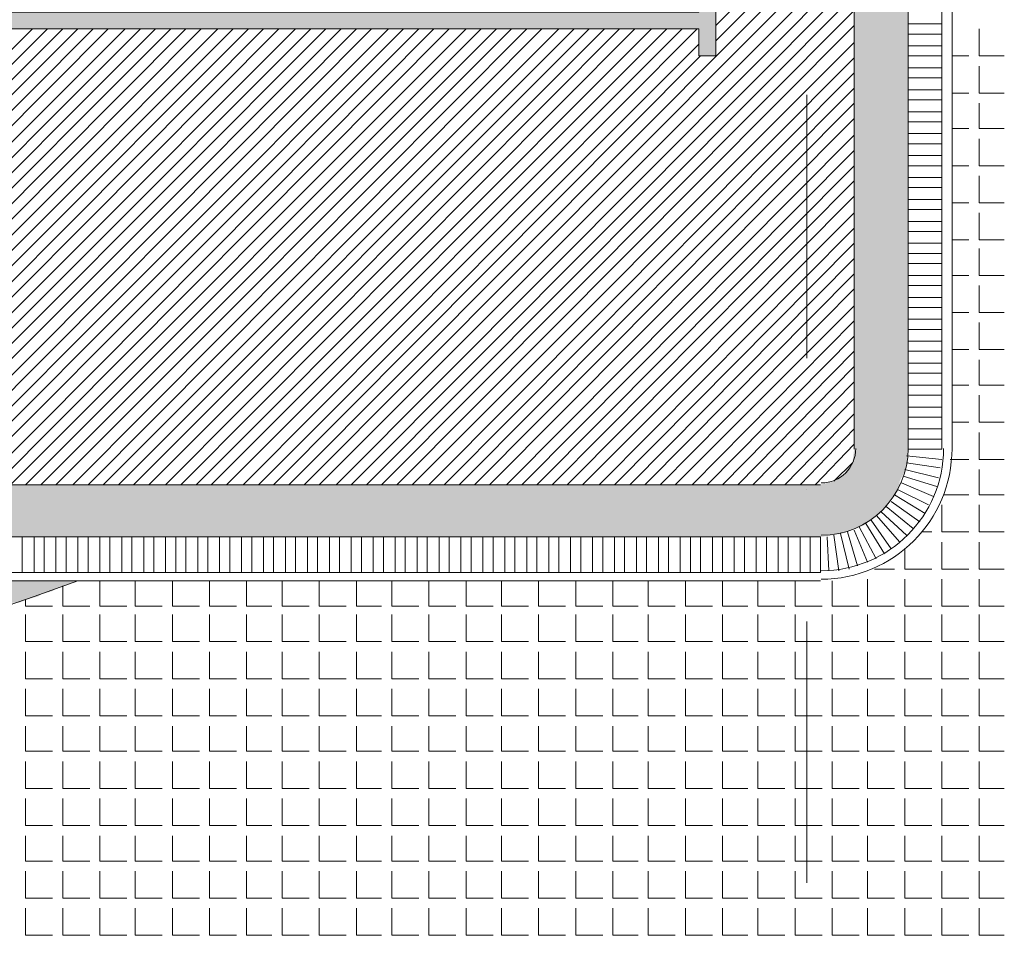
# Model space of a CAD drawing. Header units: metres. Extents: x 5.7 to 89.8, y 4 to 63.5.
# Tile 51 of 74: x 46.7 to 52.4, y 33.1 to 38.3. Entities that reach past the tile are written whole.
import ezdxf

# ---------------------------------------------------------------- set-up
doc = ezdxf.new("R2010")
doc.units = ezdxf.units.M
doc.header["$MEASUREMENT"] = 0
for name, color, linetype in [('PDF12_ax', 7, 'Continuous'), ('PDF12_hatch-plan', 7, 'Continuous'), ('PDF12_line-estakhr', 7, 'Continuous')]:
    doc.layers.add(name, color=color, linetype=linetype)

msp = doc.modelspace()

# ---------------------------------------------------------------- linework, layer by layer
at = {"layer": 'PDF12_ax', "lineweight": 9}
for points in [[(51.2412, 37.9052), (51.2412, 36.4027)], [(51.2412, 35.6515), (51.2412, 35.6515)], [(51.2412, 34.9003), (51.2412, 33.4074)]]:
    msp.add_lwpolyline(points, dxfattribs=at)
at = {"layer": 'PDF12_hatch-plan', "lineweight": 18}
for points in [[(50.7211, 38.3001), (51.5109, 39.0898)], [(50.7211, 38.2134), (51.5109, 39.0031)], [(48.2844, 35.6804), (51.5109, 38.9165)], [(48.3711, 35.6804), (51.5109, 38.8298)], [(48.4578, 35.6804), (51.5109, 38.7335)], [(48.5541, 35.6804), (51.5109, 38.6468)], [(48.6408, 35.6804), (51.5109, 38.5601)], [(48.7275, 35.6804), (51.5109, 38.4734)], [(48.8141, 35.6804), (51.5109, 38.3868)], [(44.22, 35.6804), (46.8205, 38.2808)], [(44.3067, 35.6804), (46.9072, 38.2808)], [(44.3934, 35.6804), (46.9938, 38.2808)], [(44.4801, 35.6804), (47.0805, 38.2808)], [(44.5764, 35.6804), (47.1672, 38.2808)], [(44.6631, 35.6804), (47.2539, 38.2808)], [(44.7498, 35.6804), (47.3502, 38.2808)], [(44.8364, 35.6804), (47.4369, 38.2808)], [(44.9231, 35.6804), (47.5236, 38.2808)], [(45.0098, 35.6804), (47.6102, 38.2808)], [(45.1061, 35.6804), (47.6969, 38.2808)], [(45.1928, 35.6804), (47.7836, 38.2808)], [(45.2795, 35.6804), (47.8799, 38.2808)], [(45.3662, 35.6804), (47.9666, 38.2808)], [(45.4528, 35.6804), (48.0533, 38.2808)], [(45.5492, 35.6804), (48.1399, 38.2808)], [(45.6358, 35.6804), (48.2266, 38.2808)], [(45.7225, 35.6804), (48.3229, 38.2808)], [(45.8092, 35.6804), (48.4096, 38.2808)], [(45.8959, 35.6804), (48.4963, 38.2808)], [(45.9826, 35.6804), (48.583, 38.2808)], [(46.0789, 35.6804), (48.6697, 38.2808)], [(46.1656, 35.6804), (48.7563, 38.2808)], [(46.2522, 35.6804), (48.8527, 38.2808)], [(46.3389, 35.6804), (48.9393, 38.2808)], [(46.4256, 35.6804), (49.026, 38.2808)], [(46.5219, 35.6804), (49.1127, 38.2808)], [(46.6086, 35.6804), (49.1994, 38.2808)], [(46.6953, 35.6804), (49.2957, 38.2808)], [(46.7819, 35.6804), (49.3824, 38.2808)], [(46.8686, 35.6804), (49.4691, 38.2808)], [(46.9553, 35.6804), (49.5557, 38.2808)], [(47.0516, 35.6804), (49.6424, 38.2808)], [(47.1383, 35.6804), (49.7291, 38.2808)], [(47.225, 35.6804), (49.8254, 38.2808)], [(47.3117, 35.6804), (49.9121, 38.2808)], [(47.3983, 35.6804), (49.9988, 38.2808)], [(47.485, 35.6804), (50.0855, 38.2808)], [(47.5813, 35.6804), (50.1721, 38.2808)], [(47.668, 35.6804), (50.2588, 38.2808)], [(47.7547, 35.6804), (50.3551, 38.2808)], [(47.8414, 35.6804), (50.4418, 38.2808)], [(47.9281, 35.6804), (50.5285, 38.2808)], [(48.0244, 35.6804), (50.6152, 38.2808)], [(48.9008, 35.6804), (51.5109, 38.3001)], [(52.0117, 38.3097), (51.8191, 38.3097)], [(52.2236, 38.2808), (52.2236, 38.1267), (52.368, 38.1267)], [(52.0117, 38.2519), (51.8191, 38.2519)], [(48.1111, 35.6804), (50.6248, 38.1941)], [(48.9875, 35.6804), (51.5109, 38.2038)], [(52.0117, 38.1845), (51.8191, 38.1845)], [(48.1977, 35.6804), (50.6344, 38.1267)], [(49.0838, 35.6804), (51.5109, 38.1171)], [(52.0117, 38.1267), (51.8191, 38.1267)], [(52.0695, 38.1267), (52.1658, 38.1267)], [(52.0117, 38.0593), (51.8191, 38.0593)], [(52.2236, 38.0689), (52.2236, 37.9148), (52.368, 37.9148)], [(49.1705, 35.6804), (51.5109, 38.0304)], [(52.0117, 38.0015), (51.8191, 38.0015)], [(49.2572, 35.6804), (51.5109, 37.9437)], [(52.0117, 37.9341), (51.8191, 37.9341)], [(52.0695, 37.9148), (52.1658, 37.9148)], [(49.3438, 35.6804), (51.5109, 37.857)], [(52.0117, 37.8763), (51.8191, 37.8763)], [(52.2236, 37.857), (52.2236, 37.7126), (52.368, 37.7126)], [(49.4305, 35.6804), (51.5109, 37.7704)], [(52.0117, 37.8089), (51.8191, 37.8089)], [(52.0117, 37.7511), (51.8191, 37.7511)], [(52.0695, 37.7126), (52.1658, 37.7126)], [(49.5268, 35.6804), (51.5109, 37.674)], [(52.0117, 37.6837), (51.8191, 37.6837)], [(52.2236, 37.6548), (52.2236, 37.5007), (52.368, 37.5007)], [(52.0117, 37.6259), (51.8191, 37.6259)], [(49.6135, 35.6804), (51.5109, 37.5874)], [(52.0117, 37.5585), (51.8191, 37.5585)], [(49.7002, 35.6804), (51.5109, 37.5007)], [(52.0117, 37.5007), (51.8191, 37.5007)], [(52.0695, 37.5007), (52.1658, 37.5007)], [(52.0117, 37.4333), (51.8191, 37.4333)], [(52.2236, 37.4429), (52.2236, 37.2888), (52.368, 37.2888)], [(49.7869, 35.6804), (51.5109, 37.414)], [(52.0117, 37.3755), (51.8191, 37.3755)], [(49.8736, 35.6804), (51.5109, 37.3273)], [(52.0117, 37.3081), (51.8191, 37.3081)], [(52.0695, 37.2888), (52.1658, 37.2888)], [(49.9602, 35.6804), (51.5109, 37.231)], [(52.0117, 37.2503), (51.8191, 37.2503)], [(52.2236, 37.231), (52.2236, 37.0769), (52.368, 37.0769)], [(52.0117, 37.1829), (51.8191, 37.1829)], [(50.0566, 35.6804), (51.5109, 37.1443)], [(52.0117, 37.1251), (51.8191, 37.1251)], [(50.1432, 35.6804), (51.5109, 37.0576)], [(52.0117, 37.0576), (51.8191, 37.0576)], [(52.0695, 37.0769), (52.1658, 37.0769)], [(52.0117, 36.9999), (51.8191, 36.9999)], [(52.2236, 37.0288), (52.2236, 36.8747), (52.368, 36.8747)], [(50.2299, 35.6804), (51.5109, 36.971)], [(52.0117, 36.9421), (51.8191, 36.9421)], [(50.3166, 35.6804), (51.5109, 36.8843)], [(52.0117, 36.8747), (51.8191, 36.8747)], [(52.0695, 36.8747), (52.1658, 36.8747)], [(52.0117, 36.8169), (51.8191, 36.8169)], [(52.2236, 36.8169), (52.2236, 36.6628), (52.368, 36.6628)], [(50.4033, 35.6804), (51.5109, 36.7976)], [(50.49, 35.6804), (51.5109, 36.7013)], [(52.0117, 36.7494), (51.8191, 36.7494)], [(52.0117, 36.6917), (51.8191, 36.6917)], [(52.0695, 36.6628), (52.1658, 36.6628)], [(50.5863, 35.6804), (51.5109, 36.6146)], [(52.0117, 36.6242), (51.8191, 36.6242)], [(52.2236, 36.605), (52.2236, 36.4509), (52.368, 36.4509)], [(52.0117, 36.5665), (51.8191, 36.5665)], [(50.673, 35.6804), (51.5109, 36.5279)], [(52.0117, 36.499), (51.8191, 36.499)], [(50.7596, 35.6804), (51.5109, 36.4413)], [(52.0117, 36.4413), (51.8191, 36.4413)], [(52.0695, 36.4509), (52.1658, 36.4509)], [(52.0117, 36.3738), (51.8191, 36.3738)], [(52.2236, 36.3931), (52.2236, 36.2486), (52.368, 36.2486)], [(50.8463, 35.6804), (51.5109, 36.3546)], [(52.0117, 36.316), (51.8191, 36.316)], [(50.933, 35.6804), (51.5109, 36.2679)], [(52.0117, 36.2486), (51.8191, 36.2486)], [(52.0695, 36.2486), (52.1658, 36.2486)], [(51.0293, 35.6804), (51.5109, 36.1716)], [(52.0117, 36.1908), (51.8191, 36.1908)], [(52.2236, 36.1908), (52.2236, 36.0367), (52.368, 36.0367)], [(51.116, 35.6804), (51.5109, 36.0849)], [(52.0117, 36.1234), (51.8191, 36.1234)], [(52.0117, 36.0656), (51.8191, 36.0656)], [(52.0695, 36.0367), (52.1658, 36.0367)], [(51.2027, 35.6804), (51.5109, 35.9982)], [(52.0117, 35.9982), (51.8191, 35.9982)], [(52.2236, 35.979), (52.2236, 35.8249), (52.368, 35.8249)], [(51.2894, 35.6804), (51.5109, 35.9115)], [(52.0117, 35.9404), (51.8191, 35.9404)], [(51.8191, 35.8826), (52.0117, 35.8826)], [(51.3953, 35.6996), (51.5012, 35.8056)], [(52.0117, 35.8249), (51.8094, 35.8441)], [(52.0021, 35.7767), (51.8094, 35.8056)], [(52.0598, 35.8249), (52.1658, 35.8249)], [(51.9924, 35.7189), (51.7998, 35.7671)], [(52.2236, 35.7671), (52.2236, 35.6226), (52.368, 35.6226)], [(51.9635, 35.613), (51.7805, 35.69)], [(51.9828, 35.6708), (51.7902, 35.7285)], [(51.9346, 35.5648), (51.7613, 35.6515)], [(51.8865, 35.4685), (51.7228, 35.5841)], [(51.9154, 35.5167), (51.742, 35.6226)], [(52.0213, 35.6226), (52.1658, 35.6226)], [(51.8094, 35.3914), (51.665, 35.5263)], [(51.848, 35.43), (51.6939, 35.5552)], [(52.0117, 35.5648), (52.0117, 35.4107), (52.1658, 35.4107)], [(52.2236, 35.5648), (52.2236, 35.4107), (52.368, 35.4107)], [(51.7228, 35.3144), (51.6072, 35.4781)], [(51.7709, 35.3529), (51.6361, 35.507)], [(51.5301, 35.2181), (51.4723, 35.4107)], [(51.5879, 35.2374), (51.5109, 35.4203)], [(51.6361, 35.2566), (51.5398, 35.4396)], [(51.6842, 35.2855), (51.5783, 35.4589)], [(51.8961, 35.4107), (51.9539, 35.4107)], [(46.7627, 35.1796), (46.7627, 35.3818)], [(46.8301, 35.1796), (46.8301, 35.3818)], [(46.8879, 35.1796), (46.8879, 35.3818)], [(46.9553, 35.1796), (46.9553, 35.3818)], [(47.0131, 35.1796), (47.0131, 35.3818)], [(47.0805, 35.1796), (47.0805, 35.3818)], [(47.1383, 35.1796), (47.1383, 35.3818)], [(47.2057, 35.1796), (47.2057, 35.3818)], [(47.2635, 35.1796), (47.2635, 35.3818)], [(47.3309, 35.1796), (47.3309, 35.3818)], [(47.3887, 35.1796), (47.3887, 35.3818)], [(47.4561, 35.1796), (47.4561, 35.3818)], [(47.5139, 35.1796), (47.5139, 35.3818)], [(47.5813, 35.1796), (47.5813, 35.3818)], [(47.6391, 35.1796), (47.6391, 35.3818)], [(47.6969, 35.1796), (47.6969, 35.3818)], [(47.7643, 35.1796), (47.7643, 35.3818)], [(47.8221, 35.1796), (47.8221, 35.3818)], [(47.8895, 35.1796), (47.8895, 35.3818)], [(47.9473, 35.1796), (47.9473, 35.3818)], [(48.0147, 35.1796), (48.0147, 35.3818)], [(48.0725, 35.1796), (48.0725, 35.3818)], [(48.1399, 35.1796), (48.1399, 35.3818)], [(48.1977, 35.1796), (48.1977, 35.3818)], [(48.2652, 35.1796), (48.2652, 35.3818)], [(48.3229, 35.1796), (48.3229, 35.3818)], [(48.3904, 35.1796), (48.3904, 35.3818)], [(48.4481, 35.1796), (48.4481, 35.3818)], [(48.5156, 35.1796), (48.5156, 35.3818)], [(48.5734, 35.1796), (48.5734, 35.3818)], [(48.6408, 35.1796), (48.6408, 35.3818)], [(48.6986, 35.1796), (48.6986, 35.3818)], [(48.766, 35.1796), (48.766, 35.3818)], [(48.8238, 35.1796), (48.8238, 35.3818)], [(48.8912, 35.1796), (48.8912, 35.3818)], [(48.949, 35.1796), (48.949, 35.3818)], [(49.0164, 35.1796), (49.0164, 35.3818)], [(49.0742, 35.1796), (49.0742, 35.3818)], [(49.1416, 35.1796), (49.1416, 35.3818)], [(49.1994, 35.1796), (49.1994, 35.3818)], [(49.2668, 35.1796), (49.2668, 35.3818)], [(49.3246, 35.1796), (49.3246, 35.3818)], [(49.392, 35.1796), (49.392, 35.3818)], [(49.4498, 35.1796), (49.4498, 35.3818)], [(49.5172, 35.1796), (49.5172, 35.3818)], [(49.575, 35.1796), (49.575, 35.3818)], [(49.6424, 35.1796), (49.6424, 35.3818)], [(49.7002, 35.1796), (49.7002, 35.3818)], [(49.7676, 35.1796), (49.7676, 35.3818)], [(49.8254, 35.1796), (49.8254, 35.3818)], [(49.8928, 35.1796), (49.8928, 35.3818)], [(49.9506, 35.1796), (49.9506, 35.3818)], [(50.018, 35.1796), (50.018, 35.3818)], [(50.0758, 35.1796), (50.0758, 35.3818)], [(50.1432, 35.1796), (50.1432, 35.3818)], [(50.201, 35.1796), (50.201, 35.3818)], [(50.2684, 35.1796), (50.2684, 35.3818)], [(50.3262, 35.1796), (50.3262, 35.3818)], [(50.3936, 35.1796), (50.3936, 35.3818)], [(50.4514, 35.1796), (50.4514, 35.3818)], [(50.5189, 35.1796), (50.5189, 35.3818)], [(50.5766, 35.1796), (50.5766, 35.3818)], [(50.6344, 35.1796), (50.6344, 35.3818)], [(50.7018, 35.1796), (50.7018, 35.3818)], [(50.7596, 35.1796), (50.7596, 35.3818)], [(50.8271, 35.1796), (50.8271, 35.3818)], [(50.8848, 35.1796), (50.8848, 35.3818)], [(50.9523, 35.1796), (50.9523, 35.3818)], [(51.01, 35.1796), (51.01, 35.3818)], [(51.0775, 35.1796), (51.0775, 35.3818)], [(51.1353, 35.1796), (51.1353, 35.3818)], [(51.2027, 35.1796), (51.2027, 35.3818)], [(51.2605, 35.1796), (51.2605, 35.3818)], [(51.3182, 35.3818), (51.3182, 35.1796)], [(51.3664, 35.1892), (51.3568, 35.3818)], [(51.4242, 35.1892), (51.3953, 35.3914)], [(51.482, 35.1988), (51.4338, 35.4011)], [(52.0117, 35.3529), (52.0117, 35.1988), (52.1658, 35.1988)], [(52.2236, 35.3529), (52.2236, 35.1988), (52.368, 35.1988)], [(51.7998, 35.3144), (51.7998, 35.1988), (51.9539, 35.1988)], [(51.6264, 35.1988), (51.742, 35.1988)], [(47.2057, 35.1314), (47.2057, 34.9869), (47.3598, 34.9869)], [(47.408, 35.1314), (47.408, 34.9869), (47.5621, 34.9869)], [(47.6199, 35.1314), (47.6199, 34.9869), (47.774, 34.9869)], [(47.8317, 35.1314), (47.8317, 34.9869), (47.9858, 34.9869)], [(48.0436, 35.1314), (48.0436, 34.9869), (48.1881, 34.9869)], [(48.2459, 35.1314), (48.2459, 34.9869), (48.4, 34.9869)], [(48.4578, 35.1314), (48.4578, 34.9869), (48.6119, 34.9869)], [(48.6697, 35.1314), (48.6697, 34.9869), (48.8141, 34.9869)], [(48.8719, 35.1314), (48.8719, 34.9869), (49.026, 34.9869)], [(49.0838, 35.1314), (49.0838, 34.9869), (49.2379, 34.9869)], [(49.2957, 35.1314), (49.2957, 34.9869), (49.4498, 34.9869)], [(49.4979, 35.1314), (49.4979, 34.9869), (49.652, 34.9869)], [(49.7098, 35.1314), (49.7098, 34.9869), (49.8639, 34.9869)], [(49.9217, 35.1314), (49.9217, 34.9869), (50.0758, 34.9869)], [(50.1336, 35.1314), (50.1336, 34.9869), (50.2781, 34.9869)], [(50.3359, 35.1314), (50.3359, 34.9869), (50.49, 34.9869)], [(50.5477, 35.1314), (50.5477, 34.9869), (50.7018, 34.9869)], [(50.7596, 35.1314), (50.7596, 34.9869), (50.9041, 34.9869)], [(50.9619, 35.1314), (50.9619, 34.9869), (51.116, 34.9869)], [(51.1738, 35.1314), (51.1738, 34.9869), (51.2412, 34.9869), (51.3279, 34.9869)], [(51.3857, 35.1314), (51.3857, 34.9869), (51.5398, 34.9869)], [(51.5879, 35.141), (51.5879, 34.9869), (51.742, 34.9869)], [(51.7998, 35.141), (51.7998, 34.9869), (51.9539, 34.9869)], [(52.0117, 35.141), (52.0117, 34.9869), (52.1658, 34.9869)], [(52.2236, 35.141), (52.2236, 34.9869), (52.368, 34.9869)], [(46.9938, 35.1025), (46.9938, 34.9869), (47.1479, 34.9869)], [(46.7819, 35.0255), (46.7819, 34.9869), (46.936, 34.9869)], [(46.7819, 34.9388), (46.7819, 34.7847), (46.936, 34.7847)], [(46.9938, 34.9388), (46.9938, 34.7847), (47.1479, 34.7847)], [(47.2057, 34.9388), (47.2057, 34.7847), (47.3598, 34.7847)], [(47.408, 34.9388), (47.408, 34.7847), (47.5621, 34.7847)], [(47.6199, 34.9388), (47.6199, 34.7847), (47.774, 34.7847)], [(47.8317, 34.9388), (47.8317, 34.7847), (47.9858, 34.7847)], [(48.0436, 34.9388), (48.0436, 34.7847), (48.1881, 34.7847)], [(48.2459, 34.9388), (48.2459, 34.7847), (48.4, 34.7847)], [(48.4578, 34.9388), (48.4578, 34.7847), (48.6119, 34.7847)], [(48.6697, 34.9388), (48.6697, 34.7847), (48.8141, 34.7847)], [(48.8719, 34.9388), (48.8719, 34.7847), (49.026, 34.7847)], [(49.0838, 34.9388), (49.0838, 34.7847), (49.2379, 34.7847)], [(49.2957, 34.9388), (49.2957, 34.7847), (49.4498, 34.7847)], [(49.4979, 34.9388), (49.4979, 34.7847), (49.652, 34.7847)], [(49.7098, 34.9388), (49.7098, 34.7847), (49.8639, 34.7847)], [(49.9217, 34.9388), (49.9217, 34.7847), (50.0758, 34.7847)], [(50.1336, 34.9388), (50.1336, 34.7847), (50.2781, 34.7847)], [(50.3359, 34.9388), (50.3359, 34.7847), (50.49, 34.7847)], [(50.5477, 34.9388), (50.5477, 34.7847), (50.7018, 34.7847)], [(50.7596, 34.9388), (50.7596, 34.7847), (50.9041, 34.7847)], [(50.9619, 34.9388), (50.9619, 34.7847), (51.116, 34.7847)], [(51.1738, 34.9388), (51.1738, 34.7847), (51.2412, 34.7847), (51.3279, 34.7847)], [(51.3857, 34.9388), (51.3857, 34.7847), (51.5398, 34.7847)], [(51.5879, 34.9388), (51.5879, 34.7847), (51.742, 34.7847)], [(51.7998, 34.9388), (51.7998, 34.7847), (51.9539, 34.7847)], [(52.0117, 34.9388), (52.0117, 34.7847), (52.1658, 34.7847)], [(52.2236, 34.9388), (52.2236, 34.7847), (52.368, 34.7847)], [(46.7819, 34.7269), (46.7819, 34.5728), (46.936, 34.5728)], [(46.9938, 34.7269), (46.9938, 34.5728), (47.1479, 34.5728)], [(47.2057, 34.7269), (47.2057, 34.5728), (47.3598, 34.5728)], [(47.408, 34.7269), (47.408, 34.5728), (47.5621, 34.5728)], [(47.6199, 34.7269), (47.6199, 34.5728), (47.774, 34.5728)], [(47.8317, 34.7269), (47.8317, 34.5728), (47.9858, 34.5728)], [(48.0436, 34.7269), (48.0436, 34.5728), (48.1881, 34.5728)], [(48.2459, 34.7269), (48.2459, 34.5728), (48.4, 34.5728)], [(48.4578, 34.7269), (48.4578, 34.5728), (48.6119, 34.5728)], [(48.6697, 34.7269), (48.6697, 34.5728), (48.8141, 34.5728)], [(48.8719, 34.7269), (48.8719, 34.5728), (49.026, 34.5728)], [(49.0838, 34.7269), (49.0838, 34.5728), (49.2379, 34.5728)], [(49.2957, 34.7269), (49.2957, 34.5728), (49.4498, 34.5728)], [(49.4979, 34.7269), (49.4979, 34.5728), (49.652, 34.5728)], [(49.7098, 34.7269), (49.7098, 34.5728), (49.8639, 34.5728)], [(49.9217, 34.7269), (49.9217, 34.5728), (50.0758, 34.5728)], [(50.1336, 34.7269), (50.1336, 34.5728), (50.2781, 34.5728)], [(50.3359, 34.7269), (50.3359, 34.5728), (50.49, 34.5728)], [(50.5477, 34.7269), (50.5477, 34.5728), (50.7018, 34.5728)], [(50.7596, 34.7269), (50.7596, 34.5728), (50.9041, 34.5728)], [(50.9619, 34.7269), (50.9619, 34.5728), (51.116, 34.5728)], [(51.1738, 34.7269), (51.1738, 34.5728), (51.2412, 34.5728), (51.3279, 34.5728)], [(51.3857, 34.7269), (51.3857, 34.5728), (51.5398, 34.5728)], [(51.5879, 34.7269), (51.5879, 34.5728), (51.742, 34.5728)], [(51.7998, 34.7269), (51.7998, 34.5728), (51.9539, 34.5728)], [(52.0117, 34.7269), (52.0117, 34.5728), (52.1658, 34.5728)], [(52.2236, 34.7269), (52.2236, 34.5728), (52.368, 34.5728)], [(46.7819, 34.515), (46.7819, 34.3609), (46.936, 34.3609)], [(46.9938, 34.515), (46.9938, 34.3609), (47.1479, 34.3609)], [(47.2057, 34.515), (47.2057, 34.3609), (47.3598, 34.3609)], [(47.408, 34.515), (47.408, 34.3609), (47.5621, 34.3609)], [(47.6199, 34.515), (47.6199, 34.3609), (47.774, 34.3609)], [(47.8317, 34.515), (47.8317, 34.3609), (47.9858, 34.3609)], [(48.0436, 34.515), (48.0436, 34.3609), (48.1881, 34.3609)], [(48.2459, 34.515), (48.2459, 34.3609), (48.4, 34.3609)], [(48.4578, 34.515), (48.4578, 34.3609), (48.6119, 34.3609)], [(48.6697, 34.515), (48.6697, 34.3609), (48.8141, 34.3609)], [(48.8719, 34.515), (48.8719, 34.3609), (49.026, 34.3609)], [(49.0838, 34.515), (49.0838, 34.3609), (49.2379, 34.3609)], [(49.2957, 34.515), (49.2957, 34.3609), (49.4498, 34.3609)], [(49.4979, 34.515), (49.4979, 34.3609), (49.652, 34.3609)], [(49.7098, 34.515), (49.7098, 34.3609), (49.8639, 34.3609)], [(49.9217, 34.515), (49.9217, 34.3609), (50.0758, 34.3609)], [(50.1336, 34.515), (50.1336, 34.3609), (50.2781, 34.3609)], [(50.3359, 34.515), (50.3359, 34.3609), (50.49, 34.3609)], [(50.5477, 34.515), (50.5477, 34.3609), (50.7018, 34.3609)], [(50.7596, 34.515), (50.7596, 34.3609), (50.9041, 34.3609)], [(50.9619, 34.515), (50.9619, 34.3609), (51.116, 34.3609)], [(51.1738, 34.515), (51.1738, 34.3609), (51.2412, 34.3609), (51.3279, 34.3609)], [(51.3857, 34.515), (51.3857, 34.3609), (51.5398, 34.3609)], [(51.5879, 34.515), (51.5879, 34.3609), (51.742, 34.3609)], [(51.7998, 34.515), (51.7998, 34.3609), (51.9539, 34.3609)], [(52.0117, 34.515), (52.0117, 34.3609), (52.1658, 34.3609)], [(52.2236, 34.515), (52.2236, 34.3609), (52.368, 34.3609)], [(46.7819, 34.3031), (46.7819, 34.1587), (46.936, 34.1587)], [(46.9938, 34.3031), (46.9938, 34.1587), (47.1479, 34.1587)], [(47.2057, 34.3031), (47.2057, 34.1587), (47.3598, 34.1587)], [(47.408, 34.3031), (47.408, 34.1587), (47.5621, 34.1587)], [(47.6199, 34.3031), (47.6199, 34.1587), (47.774, 34.1587)], [(47.8317, 34.3031), (47.8317, 34.1587), (47.9858, 34.1587)], [(48.0436, 34.3031), (48.0436, 34.1587), (48.1881, 34.1587)], [(48.2459, 34.3031), (48.2459, 34.1587), (48.4, 34.1587)], [(48.4578, 34.3031), (48.4578, 34.1587), (48.6119, 34.1587)], [(48.6697, 34.3031), (48.6697, 34.1587), (48.8141, 34.1587)], [(48.8719, 34.3031), (48.8719, 34.1587), (49.026, 34.1587)], [(49.0838, 34.3031), (49.0838, 34.1587), (49.2379, 34.1587)], [(49.2957, 34.3031), (49.2957, 34.1587), (49.4498, 34.1587)], [(49.4979, 34.3031), (49.4979, 34.1587), (49.652, 34.1587)], [(49.7098, 34.3031), (49.7098, 34.1587), (49.8639, 34.1587)], [(49.9217, 34.3031), (49.9217, 34.1587), (50.0758, 34.1587)], [(50.1336, 34.3031), (50.1336, 34.1587), (50.2781, 34.1587)], [(50.3359, 34.3031), (50.3359, 34.1587), (50.49, 34.1587)], [(50.5477, 34.3031), (50.5477, 34.1587), (50.7018, 34.1587)], [(50.7596, 34.3031), (50.7596, 34.1587), (50.9041, 34.1587)], [(50.9619, 34.3031), (50.9619, 34.1587), (51.116, 34.1587)], [(51.1738, 34.3031), (51.1738, 34.1587), (51.2412, 34.1587), (51.3279, 34.1587)], [(51.3857, 34.3031), (51.3857, 34.1587), (51.5398, 34.1587)], [(51.5879, 34.3031), (51.5879, 34.1587), (51.742, 34.1587)], [(51.7998, 34.3031), (51.7998, 34.1587), (51.9539, 34.1587)], [(52.0117, 34.3031), (52.0117, 34.1587), (52.1658, 34.1587)], [(52.2236, 34.3031), (52.2236, 34.1587), (52.368, 34.1587)], [(46.7819, 34.1009), (46.7819, 33.9468), (46.936, 33.9468)], [(46.9938, 34.1009), (46.9938, 33.9468), (47.1479, 33.9468)], [(47.2057, 34.1009), (47.2057, 33.9468), (47.3598, 33.9468)], [(47.408, 34.1009), (47.408, 33.9468), (47.5621, 33.9468)], [(47.6199, 34.1009), (47.6199, 33.9468), (47.774, 33.9468)], [(47.8317, 34.1009), (47.8317, 33.9468), (47.9858, 33.9468)], [(48.0436, 34.1009), (48.0436, 33.9468), (48.1881, 33.9468)], [(48.2459, 34.1009), (48.2459, 33.9468), (48.4, 33.9468)], [(48.4578, 34.1009), (48.4578, 33.9468), (48.6119, 33.9468)], [(48.6697, 34.1009), (48.6697, 33.9468), (48.8141, 33.9468)], [(48.8719, 34.1009), (48.8719, 33.9468), (49.026, 33.9468)], [(49.0838, 34.1009), (49.0838, 33.9468), (49.2379, 33.9468)], [(49.2957, 34.1009), (49.2957, 33.9468), (49.4498, 33.9468)], [(49.4979, 34.1009), (49.4979, 33.9468), (49.652, 33.9468)], [(49.7098, 34.1009), (49.7098, 33.9468), (49.8639, 33.9468)], [(49.9217, 34.1009), (49.9217, 33.9468), (50.0758, 33.9468)], [(50.1336, 34.1009), (50.1336, 33.9468), (50.2781, 33.9468)], [(50.3359, 34.1009), (50.3359, 33.9468), (50.49, 33.9468)], [(50.5477, 34.1009), (50.5477, 33.9468), (50.7018, 33.9468)], [(50.7596, 34.1009), (50.7596, 33.9468), (50.9041, 33.9468)], [(50.9619, 34.1009), (50.9619, 33.9468), (51.116, 33.9468)], [(51.1738, 34.1009), (51.1738, 33.9468), (51.2412, 33.9468), (51.3279, 33.9468)], [(51.3857, 34.1009), (51.3857, 33.9468), (51.5398, 33.9468)], [(51.5879, 34.1009), (51.5879, 33.9468), (51.742, 33.9468)], [(51.7998, 34.1009), (51.7998, 33.9468), (51.9539, 33.9468)], [(52.0117, 34.1009), (52.0117, 33.9468), (52.1658, 33.9468)], [(52.2236, 34.1009), (52.2236, 33.9468), (52.368, 33.9468)], [(46.7819, 33.889), (46.7819, 33.7349), (46.936, 33.7349)], [(46.9938, 33.889), (46.9938, 33.7349), (47.1479, 33.7349)], [(47.2057, 33.889), (47.2057, 33.7349), (47.3598, 33.7349)], [(47.408, 33.889), (47.408, 33.7349), (47.5621, 33.7349)], [(47.6199, 33.889), (47.6199, 33.7349), (47.774, 33.7349)], [(47.8317, 33.889), (47.8317, 33.7349), (47.9858, 33.7349)], [(48.0436, 33.889), (48.0436, 33.7349), (48.1881, 33.7349)], [(48.2459, 33.889), (48.2459, 33.7349), (48.4, 33.7349)], [(48.4578, 33.889), (48.4578, 33.7349), (48.6119, 33.7349)], [(48.6697, 33.889), (48.6697, 33.7349), (48.8141, 33.7349)], [(48.8719, 33.889), (48.8719, 33.7349), (49.026, 33.7349)], [(49.0838, 33.889), (49.0838, 33.7349), (49.2379, 33.7349)], [(49.2957, 33.889), (49.2957, 33.7349), (49.4498, 33.7349)], [(49.4979, 33.889), (49.4979, 33.7349), (49.652, 33.7349)], [(49.7098, 33.889), (49.7098, 33.7349), (49.8639, 33.7349)], [(49.9217, 33.889), (49.9217, 33.7349), (50.0758, 33.7349)], [(50.1336, 33.889), (50.1336, 33.7349), (50.2781, 33.7349)], [(50.3359, 33.889), (50.3359, 33.7349), (50.49, 33.7349)], [(50.5477, 33.889), (50.5477, 33.7349), (50.7018, 33.7349)], [(50.7596, 33.889), (50.7596, 33.7349), (50.9041, 33.7349)], [(50.9619, 33.889), (50.9619, 33.7349), (51.116, 33.7349)], [(51.1738, 33.889), (51.1738, 33.7349), (51.2412, 33.7349), (51.3279, 33.7349)], [(51.3857, 33.889), (51.3857, 33.7349), (51.5398, 33.7349)], [(51.5879, 33.889), (51.5879, 33.7349), (51.742, 33.7349)], [(51.7998, 33.889), (51.7998, 33.7349), (51.9539, 33.7349)], [(52.0117, 33.889), (52.0117, 33.7349), (52.1658, 33.7349)], [(52.2236, 33.889), (52.2236, 33.7349), (52.368, 33.7349)], [(46.7819, 33.6771), (46.7819, 33.5326), (46.936, 33.5326)], [(46.9938, 33.6771), (46.9938, 33.5326), (47.1479, 33.5326)], [(47.2057, 33.6771), (47.2057, 33.5326), (47.3598, 33.5326)], [(47.408, 33.6771), (47.408, 33.5326), (47.5621, 33.5326)], [(47.6199, 33.6771), (47.6199, 33.5326), (47.774, 33.5326)], [(47.8317, 33.6771), (47.8317, 33.5326), (47.9858, 33.5326)], [(48.0436, 33.6771), (48.0436, 33.5326), (48.1881, 33.5326)], [(48.2459, 33.6771), (48.2459, 33.5326), (48.4, 33.5326)], [(48.4578, 33.6771), (48.4578, 33.5326), (48.6119, 33.5326)], [(48.6697, 33.6771), (48.6697, 33.5326), (48.8141, 33.5326)], [(48.8719, 33.6771), (48.8719, 33.5326), (49.026, 33.5326)], [(49.0838, 33.6771), (49.0838, 33.5326), (49.2379, 33.5326)], [(49.2957, 33.6771), (49.2957, 33.5326), (49.4498, 33.5326)], [(49.4979, 33.6771), (49.4979, 33.5326), (49.652, 33.5326)], [(49.7098, 33.6771), (49.7098, 33.5326), (49.8639, 33.5326)], [(49.9217, 33.6771), (49.9217, 33.5326), (50.0758, 33.5326)], [(50.1336, 33.6771), (50.1336, 33.5326), (50.2781, 33.5326)], [(50.3359, 33.6771), (50.3359, 33.5326), (50.49, 33.5326)], [(50.5477, 33.6771), (50.5477, 33.5326), (50.7018, 33.5326)], [(50.7596, 33.6771), (50.7596, 33.5326), (50.9041, 33.5326)], [(50.9619, 33.6771), (50.9619, 33.5326), (51.116, 33.5326)], [(51.1738, 33.6771), (51.1738, 33.5326), (51.2412, 33.5326), (51.3279, 33.5326)], [(51.3857, 33.6771), (51.3857, 33.5326), (51.5398, 33.5326)], [(51.5879, 33.6771), (51.5879, 33.5326), (51.742, 33.5326)], [(51.7998, 33.6771), (51.7998, 33.5326), (51.9539, 33.5326)], [(52.0117, 33.6771), (52.0117, 33.5326), (52.1658, 33.5326)], [(52.2236, 33.6771), (52.2236, 33.5326), (52.368, 33.5326)], [(46.7819, 33.4748), (46.7819, 33.3207), (46.936, 33.3207)], [(46.9938, 33.4748), (46.9938, 33.3207), (47.1479, 33.3207)], [(47.2057, 33.4748), (47.2057, 33.3207), (47.3598, 33.3207)], [(47.408, 33.4748), (47.408, 33.3207), (47.5621, 33.3207)], [(47.6199, 33.4748), (47.6199, 33.3207), (47.774, 33.3207)], [(47.8317, 33.4748), (47.8317, 33.3207), (47.9858, 33.3207)], [(48.0436, 33.4748), (48.0436, 33.3207), (48.1881, 33.3207)], [(48.2459, 33.4748), (48.2459, 33.3207), (48.4, 33.3207)], [(48.4578, 33.4748), (48.4578, 33.3207), (48.6119, 33.3207)], [(48.6697, 33.4748), (48.6697, 33.3207), (48.8141, 33.3207)], [(48.8719, 33.4748), (48.8719, 33.3207), (49.026, 33.3207)], [(49.0838, 33.4748), (49.0838, 33.3207), (49.2379, 33.3207)], [(49.2957, 33.4748), (49.2957, 33.3207), (49.4498, 33.3207)], [(49.4979, 33.4748), (49.4979, 33.3207), (49.652, 33.3207)], [(49.7098, 33.4748), (49.7098, 33.3207), (49.8639, 33.3207)], [(49.9217, 33.4748), (49.9217, 33.3207), (50.0758, 33.3207)], [(50.1336, 33.4748), (50.1336, 33.3207), (50.2781, 33.3207)], [(50.3359, 33.4748), (50.3359, 33.3207), (50.49, 33.3207)], [(50.5477, 33.4748), (50.5477, 33.3207), (50.7018, 33.3207)], [(50.7596, 33.4748), (50.7596, 33.3207), (50.9041, 33.3207)], [(50.9619, 33.4748), (50.9619, 33.3207), (51.116, 33.3207)], [(51.1738, 33.4748), (51.1738, 33.3207), (51.2412, 33.3207), (51.3279, 33.3207)], [(51.3857, 33.4748), (51.3857, 33.3207), (51.5398, 33.3207)], [(51.5879, 33.4748), (51.5879, 33.3207), (51.742, 33.3207)], [(51.7998, 33.4748), (51.7998, 33.3207), (51.9539, 33.3207)], [(52.0117, 33.4748), (52.0117, 33.3207), (52.1658, 33.3207)], [(52.2236, 33.4748), (52.2236, 33.3207), (52.368, 33.3207)], [(46.7819, 33.263), (46.7819, 33.1089), (46.936, 33.1089)], [(46.9938, 33.263), (46.9938, 33.1089), (47.1479, 33.1089)], [(47.2057, 33.263), (47.2057, 33.1089), (47.3598, 33.1089)], [(47.408, 33.263), (47.408, 33.1089), (47.5621, 33.1089)], [(47.6199, 33.263), (47.6199, 33.1089), (47.774, 33.1089)], [(47.8317, 33.263), (47.8317, 33.1089), (47.9858, 33.1089)], [(48.0436, 33.263), (48.0436, 33.1089), (48.1881, 33.1089)], [(48.2459, 33.263), (48.2459, 33.1089), (48.4, 33.1089)], [(48.4578, 33.263), (48.4578, 33.1089), (48.6119, 33.1089)], [(48.6697, 33.263), (48.6697, 33.1089), (48.8141, 33.1089)], [(48.8719, 33.263), (48.8719, 33.1089), (49.026, 33.1089)], [(49.0838, 33.263), (49.0838, 33.1089), (49.2379, 33.1089)], [(49.2957, 33.263), (49.2957, 33.1089), (49.4498, 33.1089)], [(49.4979, 33.263), (49.4979, 33.1089), (49.652, 33.1089)], [(49.7098, 33.263), (49.7098, 33.1089), (49.8639, 33.1089)], [(49.9217, 33.263), (49.9217, 33.1089), (50.0758, 33.1089)], [(50.1336, 33.263), (50.1336, 33.1089), (50.2781, 33.1089)], [(50.3359, 33.263), (50.3359, 33.1089), (50.49, 33.1089)], [(50.5477, 33.263), (50.5477, 33.1089), (50.7018, 33.1089)], [(50.7596, 33.263), (50.7596, 33.1089), (50.9041, 33.1089)], [(50.9619, 33.263), (50.9619, 33.1089), (51.116, 33.1089)], [(51.1738, 33.263), (51.1738, 33.1089), (51.2412, 33.1089), (51.3279, 33.1089)], [(51.3857, 33.263), (51.3857, 33.1089), (51.5398, 33.1089)], [(51.5879, 33.263), (51.5879, 33.1089), (51.742, 33.1089)], [(51.7998, 33.263), (51.7998, 33.1089), (51.9539, 33.1089)], [(52.0117, 33.263), (52.0117, 33.1089), (52.1658, 33.1089)], [(52.2236, 33.263), (52.2236, 33.1089), (52.368, 33.1089)]]:
    msp.add_lwpolyline(points, dxfattribs=at)
at = {"layer": 'PDF12_hatch-plan', "transparency": 33554559}
for points in [[(51.5109, 35.8826), (51.8191, 35.8826), (51.5109, 45.7065)], [(51.8191, 35.8826), (51.5109, 45.7065), (51.8191, 45.7065)], [(26.9609, 38.2808), (50.7211, 38.2808), (26.9609, 38.3771)], [(50.7211, 38.2808), (26.9609, 38.3771), (50.7211, 38.3771)], [(50.6248, 38.1267), (50.7211, 38.1267), (50.6248, 38.2808)], [(50.7211, 38.1267), (50.6248, 38.2808), (50.7211, 38.2808)], [(51.5012, 35.8056), (51.8094, 35.8056), (51.5109, 35.8826)], [(51.8094, 35.8056), (51.5109, 35.8826), (51.8191, 35.8826)], [(51.4627, 35.7574), (51.7998, 35.7574), (51.5012, 35.8056)], [(51.7998, 35.7574), (51.5012, 35.8056), (51.8094, 35.8056)], [(51.4531, 35.7382), (51.7902, 35.7382), (51.4627, 35.7574)], [(51.7902, 35.7382), (51.4627, 35.7574), (51.7998, 35.7574)], [(51.3182, 35.6804), (51.7709, 35.6804), (51.3953, 35.6996)], [(51.3953, 35.6996), (51.7709, 35.6996), (51.4531, 35.7382)], [(51.7709, 35.6804), (51.3953, 35.6996), (51.7709, 35.6996)], [(51.7709, 35.6996), (51.4531, 35.7382), (51.7902, 35.7382)], [(39.2407, 35.6322), (51.7516, 35.6322), (39.2407, 35.6804)], [(51.7516, 35.6322), (39.2407, 35.6804), (51.7709, 35.6804)], [(39.2407, 35.5263), (51.665, 35.5263), (39.2407, 35.6322)], [(51.665, 35.5263), (39.2407, 35.6322), (51.7516, 35.6322)], [(39.2407, 35.4492), (51.5687, 35.4492), (39.2407, 35.5263)], [(51.5687, 35.4492), (39.2407, 35.5263), (51.665, 35.5263)], [(39.2407, 35.4011), (51.4434, 35.4011), (39.2407, 35.4492)], [(51.4434, 35.4011), (39.2407, 35.4492), (51.5687, 35.4492)], [(39.2407, 35.3818), (51.3182, 35.3818), (39.2407, 35.4011)], [(51.3182, 35.3818), (39.2407, 35.4011), (51.4434, 35.4011)], [(46.4256, 35.1025), (47.0035, 35.1025), (46.5026, 35.1314)], [(47.0035, 35.1025), (46.5026, 35.1314), (47.0805, 35.1314)], [(46.2715, 35.0544), (46.8686, 35.0544), (46.3485, 35.0736)], [(46.3485, 35.0736), (46.936, 35.0736), (46.3871, 35.0929)], [(46.8686, 35.0544), (46.3485, 35.0736), (46.936, 35.0736)], [(46.3871, 35.0929), (46.9649, 35.0929), (46.4256, 35.1025)], [(46.936, 35.0736), (46.3871, 35.0929), (46.9649, 35.0929)], [(46.9649, 35.0929), (46.4256, 35.1025), (47.0035, 35.1025)], [(46.1944, 35.0255), (46.7916, 35.0255), (46.2619, 35.0447)], [(46.7434, 35.0062), (46.1944, 35.0255), (46.7916, 35.0255)], [(46.2619, 35.0447), (46.859, 35.0447), (46.2715, 35.0544)], [(46.7916, 35.0255), (46.2619, 35.0447), (46.859, 35.0447)], [(46.859, 35.0447), (46.2715, 35.0544), (46.8686, 35.0544)]]:
    msp.add_solid(points, dxfattribs=at)
at = {"layer": 'PDF12_line-estakhr', "lineweight": 18}
for points in [[(51.5109, 48.7307), (51.5109, 35.8826)], [(51.8191, 48.7307), (51.8191, 35.8826)], [(52.0117, 48.7307), (52.0117, 35.8826)], [(52.0695, 48.7307), (52.0695, 35.8826)], [(51.3182, 35.6804), (26.5179, 35.6804)], [(51.3182, 35.3818), (26.5179, 35.3818)], [(51.3182, 35.1796), (26.5179, 35.1796)], [(51.3182, 35.1314), (26.5179, 35.1314)]]:
    msp.add_lwpolyline(points, dxfattribs=at)
msp.add_lwpolyline([(27.0669, 38.2808), (27.0669, 38.1267), (26.9609, 38.1267), (26.9609, 38.5409), (27.0669, 38.5409), (27.0669, 38.3771), (50.6248, 38.3771), (50.6248, 38.5409), (50.7211, 38.5409), (50.7211, 38.1267), (50.6248, 38.1267), (50.6248, 38.2808)], close=True, dxfattribs=at)
for centre, radius, start, end in [((51.3231, 35.8875), 0.1974, 270, 0), ((51.3231, 35.8875), 0.496, 270, 0), ((51.3231, 35.8875), 0.6983, 270, 0), ((51.3231, 35.8875), 0.7464, 270, 0), ((38.8651, 57.7682), 24.0815, 250.05302, 289.94698)]:
    msp.add_arc(centre, radius, start, end, dxfattribs=at)

doc.saveas('drawing.dxf')
